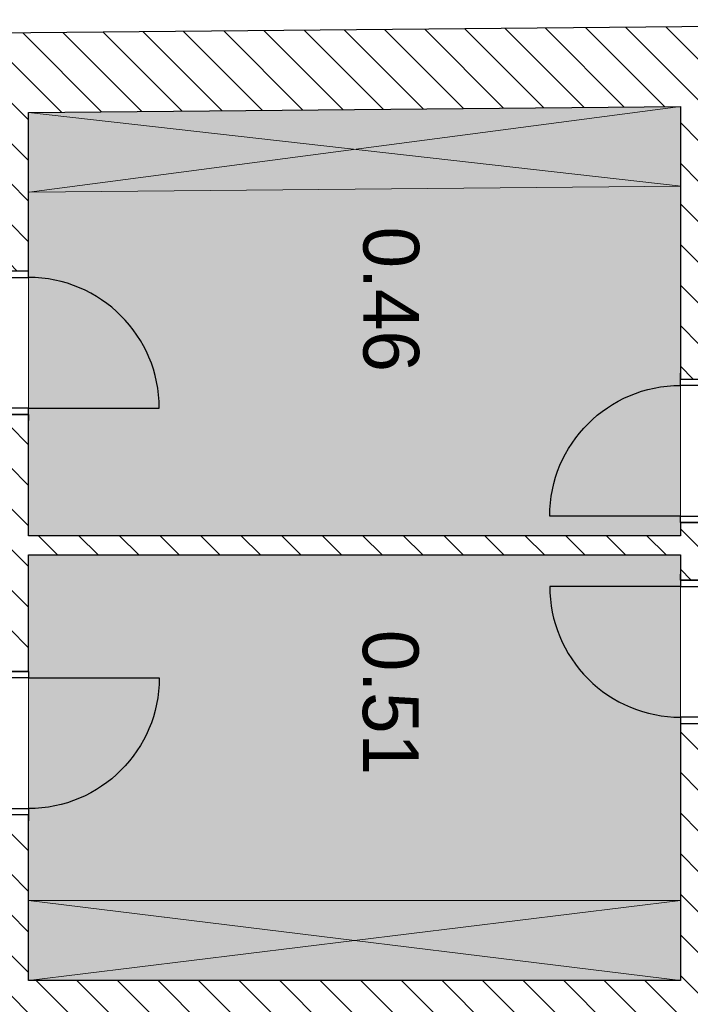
# Model space of a CAD drawing. Header units: millimetres. Extents: x -40063 to 512011, y 350190 to 687060.
# Tile 251 of 256: x 260257 to 264465, y 442857 to 449030. Entities that reach past the tile are written whole.
import ezdxf
from ezdxf.enums import TextEntityAlignment as Align

# ---------------------------------------------------------------- set-up
doc = ezdxf.new("R2010")
doc.units = ezdxf.units.MM
doc.layers.get('0').update_dxf_attribs({"color": 8})
doc.layers.add('Elementy Modelu - Strefy', color=8, linetype='Continuous')
doc.layers.add('Konstrukcja - Ściany zew', color=8, linetype='Continuous')
doc.styles.add('GENERATED_STYLE_2', font='txt')
doc.styles.get("Standard").update_dxf_attribs({"font": 'arial.ttf'})
pattern_1 = [(45, (2007650.3, -1666877.53), (-127.279217, 127.279217), [])]

# ---------------------------------------------------------------- blocks, each defined once
blk = doc.blocks.new('szatnia_0.46_87', base_point=(4415459.1, -2099926.9))
at = {"layer": 'Elementy Modelu - Strefy', "linetype": 'Continuous', "lineweight": 0}
blk.add_hatch(color=255, dxfattribs=at).paths.add_polyline_path([(4414177.5, -2098112.4), (4414215.4, -2102202.4), (4416869, -2102202.4), (4416869, -2098112.4)])
at = {"linetype": 'Continuous', "lineweight": 0, "flags": 1}
for tag in ['ROOM_NAME', 'ROOM_NUMBER', 'ROOM_AREA', 'ROOM_PERIM', 'ROOM_WALLS_SURF', 'ROOM_DOORS_SURF', 'ROOM_WINDS_SURF', 'ROOM_BASELEV', 'ROOM_HEIGHT', 'ROOM_NET_AREA', 'ROOM_REDUCED_AREA', 'ROOM_CALC_AREA', 'ROOM_VOLUME']:
    blk.add_attdef(tag, text='', height=200, dxfattribs=at).set_placement((4415459.1, -2099984), align=Align.BOTTOM_LEFT)
at = {"layer": 'Elementy Modelu - Strefy', "color": 5, "lineweight": 13, "insert": (4414930.4, -2099751.9), "char_height": 350, "attachment_point": 1, "style": 'GENERATED_STYLE_2'}
blk.add_mtext('{0.46}', dxfattribs=at)
blk = doc.blocks.new('szatnia_0.51_88', base_point=(4417903, -2099930.1))
at = {"layer": 'Elementy Modelu - Strefy', "linetype": 'Continuous', "lineweight": 0}
blk.add_hatch(color=255, dxfattribs=at).paths.add_polyline_path([(4416989, -2098112.4), (4416989, -2102202.4), (4419656, -2102202.4), (4419656, -2098112.4)])
at = {"linetype": 'Continuous', "lineweight": 0, "flags": 1}
for tag in ['ROOM_NAME', 'ROOM_NUMBER', 'ROOM_AREA', 'ROOM_PERIM', 'ROOM_WALLS_SURF', 'ROOM_DOORS_SURF', 'ROOM_WINDS_SURF', 'ROOM_BASELEV', 'ROOM_HEIGHT', 'ROOM_NET_AREA', 'ROOM_REDUCED_AREA', 'ROOM_CALC_AREA', 'ROOM_VOLUME']:
    blk.add_attdef(tag, text='', height=200, dxfattribs=at).set_placement((4417903, -2099987.3), align=Align.BOTTOM_LEFT)
at = {"layer": 'Elementy Modelu - Strefy', "color": 5, "lineweight": 13, "insert": (4417458.3, -2099755.1), "char_height": 350, "attachment_point": 1, "style": 'GENERATED_STYLE_2'}
blk.add_mtext('{0.51}', dxfattribs=at)
blk = doc.blocks.new('Ściana_216', base_point=(4419956, -2106912.4))
at = {"layer": 'Konstrukcja - Ściany zew', "linetype": 'Continuous'}
h = blk.add_hatch(dxfattribs=at)
h.set_pattern_fill('Bloczki_ceramiczne', color=256, style=0, pattern_type=2)
h.set_pattern_definition(pattern_1)
h.paths.add_polyline_path([(4419656, -2106912.4), (4419956, -2107412.4), (4419956, -2096992.4), (4419656, -2096992.4)])
at = {"layer": 'Konstrukcja - Ściany zew', "linetype": 'Continuous', "flags": 128}
blk.add_lwpolyline([(4419656, -2098112.4), (4419656, -2102202.4)], dxfattribs=at)
blk = doc.blocks.new('Ściana_218', base_point=(4413874.7, -2065378.5))
at = {"layer": 'Konstrukcja - Ściany zew', "linetype": 'Continuous'}
h = blk.add_hatch(dxfattribs=at)
h.set_pattern_fill('Bloczki_ceramiczne', color=256, style=0, pattern_type=2)
h.set_pattern_definition(pattern_1)
h.paths.add_polyline_path([(4413633.3, -2093335.7), (4413763.6, -2107412.4), (4414259, -2106912.4), (4414133.3, -2093331), (4413948.3, -2093332.8), (4413833.3, -2093333.8)])
at = {"layer": 'Konstrukcja - Ściany zew', "linetype": 'Continuous', "flags": 128}
for points in [[(4413633.3, -2093335.7), (4413763.6, -2107412.4)], [(4414215.4, -2102202.4), (4414177.5, -2098112.4)]]:
    blk.add_lwpolyline(points, dxfattribs=at)
blk = doc.blocks.new('Ściana_221', base_point=(4416989, -2106912.4))
at = {"layer": 'Konstrukcja - Ściany zew', "linetype": 'Continuous'}
h = blk.add_hatch(dxfattribs=at)
h.set_pattern_fill('Bloczki_ceramiczne', color=256, style=0, pattern_type=2)
h.set_pattern_definition(pattern_1)
h.paths.add_polyline_path([(4416869, -2102202.4), (4416989, -2102202.4), (4416989, -2098112.4), (4416869, -2098112.4)])
h = blk.add_hatch(dxfattribs=at)
h.set_pattern_fill('Bloczki_ceramiczne', color=256, style=0, pattern_type=2)
h.set_pattern_definition(pattern_1)
h.paths.add_polyline_path([(4416869, -2104922.4), (4416989, -2104922.4), (4416989, -2102322.4), (4416869, -2102322.4)])
h = blk.add_hatch(dxfattribs=at)
h.set_pattern_fill('Bloczki_ceramiczne', color=256, style=0, pattern_type=2)
h.set_pattern_definition(pattern_1)
h.paths.add_polyline_path([(4416869, -2106912.4), (4416989, -2106912.4), (4416989, -2105042.4), (4416869, -2105042.4)])
at = {"layer": 'Konstrukcja - Ściany zew', "linetype": 'Continuous', "flags": 128}
for points in [[(4416869, -2098112.4), (4416869, -2102202.4)], [(4416989, -2102202.4), (4416989, -2098112.4)], [(4416869, -2102322.4), (4416869, -2104922.4)], [(4416989, -2104922.4), (4416989, -2102322.4)], [(4416869, -2105042.4), (4416869, -2106912.4)], [(4416989, -2106912.4), (4416989, -2105042.4)]]:
    blk.add_lwpolyline(points, dxfattribs=at)
blk = doc.blocks.new('Drzwi 16_32')
at = {"layer": 'Konstrukcja - Ściany zew', "linetype": 'Continuous'}
for p, q in [((410, 0), (410, 820)), ((-450, 0), (-487, 0)), ((-410, 0), (-450, 0)), ((-450, 0), (-450, -115)), ((-450, 0), (-450, -115)), ((-410, -115), (-410, 0)), ((450, 0), (410, 0)), ((410, 0), (410, -115)), ((450, -115), (450, 0)), ((450, 0), (450, -115)), ((450, 0), (487, 0)), ((-450, -120), (-487, -120)), ((-450, -115), (-410, -115)), ((-450, -115), (-450, -120)), ((410, -115), (450, -115)), ((450, -115), (450, -120)), ((450, -120), (487, -120))]:
    blk.add_line(p, q, dxfattribs=at)
blk.add_arc((410, 0), 820, 90, 180, dxfattribs=at)
blk = doc.blocks.new('Drzwi 16_10')
at = {"layer": 'Konstrukcja - Ściany zew', "linetype": 'Continuous'}
for p, q in [((410, 0), (410, 820)), ((-450, 0), (-487, 0)), ((-410, 0), (-450, 0)), ((-450, 0), (-450, -115)), ((-450, 0), (-450, -115)), ((-410, -115), (-410, 0)), ((450, 0), (410, 0)), ((410, 0), (410, -115)), ((450, -115), (450, 0)), ((450, 0), (450, -115)), ((450, 0), (487, 0)), ((-450, -120), (-487, -120)), ((-450, -115), (-410, -115)), ((-450, -115), (-450, -120)), ((410, -115), (450, -115)), ((450, -115), (450, -120)), ((450, -120), (487, -120))]:
    blk.add_line(p, q, dxfattribs=at)
blk.add_arc((410, 0), 820, 90, 180, dxfattribs=at)
blk = doc.blocks.new('Ściana_223', base_point=(4414216.5, -2102322.4))
at = {"layer": 'Konstrukcja - Ściany zew', "linetype": 'Continuous'}
h = blk.add_hatch(dxfattribs=at)
h.set_pattern_fill('Bloczki_ceramiczne', color=256, style=0, pattern_type=2)
h.set_pattern_definition(pattern_1)
h.paths.add_polyline_path([(4414215.4, -2102202.4), (4414216.5, -2102322.4), (4415209, -2102322.4), (4415209, -2102317.4), (4415209, -2102202.4)])
h = blk.add_hatch(dxfattribs=at)
h.set_pattern_fill('Bloczki_ceramiczne', color=256, style=0, pattern_type=2)
h.set_pattern_definition(pattern_1)
h.paths.add_polyline_path([(4416109, -2102322.4), (4417719, -2102322.4), (4417719, -2102317.4), (4417719, -2102202.4), (4416109, -2102202.4), (4416109, -2102317.4)])
h = blk.add_hatch(dxfattribs=at)
h.set_pattern_fill('Bloczki_ceramiczne', color=256, style=0, pattern_type=2)
h.set_pattern_definition(pattern_1)
h.paths.add_polyline_path([(4419656, -2102202.4), (4418619, -2102202.4), (4418619, -2102317.4), (4418619, -2102322.4), (4419656, -2102322.4)])
for p, q in [((4415209, -2102202.4), (4415172, -2102202.4)), ((4415209, -2102202.4), (4415209, -2102317.4)), ((4416109, -2102202.4), (4416146, -2102202.4)), ((4416109, -2102202.4), (4416109, -2102317.4)), ((4417719, -2102202.4), (4417682, -2102202.4)), ((4417719, -2102202.4), (4417719, -2102317.4)), ((4418619, -2102202.4), (4418656, -2102202.4)), ((4418619, -2102202.4), (4418619, -2102317.4)), ((4415209, -2102322.4), (4415172, -2102322.4)), ((4415209, -2102317.4), (4415209, -2102322.4)), ((4416109, -2102317.4), (4416109, -2102322.4)), ((4416109, -2102322.4), (4416146, -2102322.4)), ((4417719, -2102322.4), (4417682, -2102322.4)), ((4417719, -2102317.4), (4417719, -2102322.4)), ((4418619, -2102317.4), (4418619, -2102322.4)), ((4418619, -2102322.4), (4418656, -2102322.4))]:
    blk.add_line(p, q, dxfattribs=at)
at = {"layer": 'Konstrukcja - Ściany zew', "linetype": 'Continuous', "flags": 128}
for points in [[(4415209, -2102202.4), (4414215.4, -2102202.4)], [(4416869, -2102202.4), (4416109, -2102202.4)], [(4417719, -2102202.4), (4416989, -2102202.4)], [(4419656, -2102202.4), (4418619, -2102202.4)], [(4414216.5, -2102322.4), (4415209, -2102322.4)], [(4416109, -2102322.4), (4416869, -2102322.4)], [(4416989, -2102322.4), (4417719, -2102322.4)], [(4418619, -2102322.4), (4419656, -2102322.4)]]:
    blk.add_lwpolyline(points, dxfattribs=at)
at = {"layer": 'Konstrukcja - Ściany zew', "linetype": 'Continuous', "zscale": 1000}
blk.add_blockref('Drzwi 16_10', (4415659, -2102202.4), dxfattribs=at)
at = {"layer": 'Konstrukcja - Ściany zew', "linetype": 'Continuous', "xscale": -1, "zscale": 1000}
blk.add_blockref('Drzwi 16_32', (4418169, -2102202.4), dxfattribs=at)
blk = doc.blocks.new('Drzwi 16_33')
at = {"layer": 'Konstrukcja - Ściany zew', "linetype": 'Continuous'}
for p, q in [((410, 0), (410, 820)), ((-450, 0), (-487, 0)), ((-410, 0), (-450, 0)), ((-450, 0), (-450, -115)), ((-450, 0), (-450, -115)), ((-410, -115), (-410, 0)), ((450, 0), (410, 0)), ((410, 0), (410, -115)), ((450, -115), (450, 0)), ((450, 0), (450, -115)), ((450, 0), (487, 0)), ((-450, -120), (-487, -120)), ((-450, -115), (-410, -115)), ((-450, -115), (-450, -120)), ((410, -115), (450, -115)), ((450, -115), (450, -120)), ((450, -120), (487, -120))]:
    blk.add_line(p, q, dxfattribs=at)
blk.add_arc((410, 0), 820, 90, 180, dxfattribs=at)
blk = doc.blocks.new('Drzwi 16_34')
at = {"layer": 'Konstrukcja - Ściany zew', "linetype": 'Continuous'}
for p, q in [((410, 0), (410, 820)), ((-450, 0), (-487, 0)), ((-410, 0), (-450, 0)), ((-450, 0), (-450, -115)), ((-450, 0), (-450, -115)), ((-410, -115), (-410, 0)), ((450, 0), (410, 0)), ((410, 0), (410, -115)), ((450, -115), (450, 0)), ((450, 0), (450, -115)), ((450, 0), (487, 0)), ((-450, -120), (-487, -120)), ((-450, -115), (-410, -115)), ((-450, -115), (-450, -120)), ((410, -115), (450, -115)), ((450, -115), (450, -120)), ((450, -120), (487, -120))]:
    blk.add_line(p, q, dxfattribs=at)
blk.add_arc((410, 0), 820, 90, 180, dxfattribs=at)
blk = doc.blocks.new('Ściana_224', base_point=(4414177.5, -2098112.4))
at = {"layer": 'Konstrukcja - Ściany zew', "linetype": 'Continuous'}
h = blk.add_hatch(dxfattribs=at)
h.set_pattern_fill('Bloczki_ceramiczne', color=256, style=0, pattern_type=2)
h.set_pattern_definition(pattern_1)
h.paths.add_polyline_path([(4414176.4, -2097992.4), (4414177.5, -2098112.4), (4415886, -2098112.4), (4415886, -2097997.4), (4415886, -2097992.4)])
h = blk.add_hatch(dxfattribs=at)
h.set_pattern_fill('Bloczki_ceramiczne', color=256, style=0, pattern_type=2)
h.set_pattern_definition(pattern_1)
h.paths.add_polyline_path([(4416786, -2097997.4), (4416786, -2098112.4), (4417146, -2098112.4), (4417146, -2097997.4), (4417146, -2097992.4), (4416786, -2097992.4)])
h = blk.add_hatch(dxfattribs=at)
h.set_pattern_fill('Bloczki_ceramiczne', color=256, style=0, pattern_type=2)
h.set_pattern_definition(pattern_1)
h.paths.add_polyline_path([(4419656, -2097992.4), (4418046, -2097992.4), (4418046, -2097997.4), (4418046, -2098112.4), (4419656, -2098112.4)])
for p, q in [((4415886, -2097992.4), (4415849, -2097992.4)), ((4415886, -2097997.4), (4415886, -2097992.4)), ((4415886, -2098112.4), (4415886, -2097997.4)), ((4416786, -2097992.4), (4416823, -2097992.4)), ((4416786, -2097997.4), (4416786, -2097992.4)), ((4416786, -2098112.4), (4416786, -2097997.4)), ((4417146, -2097992.4), (4417109, -2097992.4)), ((4417146, -2097997.4), (4417146, -2097992.4)), ((4417146, -2098112.4), (4417146, -2097997.4)), ((4418046, -2097992.4), (4418083, -2097992.4)), ((4418046, -2097997.4), (4418046, -2097992.4)), ((4418046, -2098112.4), (4418046, -2097997.4)), ((4415886, -2098112.4), (4415849, -2098112.4)), ((4416786, -2098112.4), (4416823, -2098112.4)), ((4417146, -2098112.4), (4417109, -2098112.4)), ((4418046, -2098112.4), (4418083, -2098112.4))]:
    blk.add_line(p, q, dxfattribs=at)
at = {"layer": 'Konstrukcja - Ściany zew', "linetype": 'Continuous', "flags": 128}
for points in [[(4415606.8, -2097992.4), (4414176.4, -2097992.4)], [(4415886, -2097992.4), (4415709.6, -2097992.4)], [(4417146, -2097992.4), (4416786, -2097992.4)], [(4419656, -2097992.4), (4418046, -2097992.4)], [(4414177.5, -2098112.4), (4415886, -2098112.4)], [(4416786, -2098112.4), (4416869, -2098112.4)], [(4416989, -2098112.4), (4417146, -2098112.4)], [(4418046, -2098112.4), (4419656, -2098112.4)]]:
    blk.add_lwpolyline(points, dxfattribs=at)
at = {"layer": 'Konstrukcja - Ściany zew', "linetype": 'Continuous', "xscale": -1, "zscale": 1000, "rotation": 180}
blk.add_blockref('Drzwi 16_34', (4416336, -2098112.4), dxfattribs=at)
at = {"layer": 'Konstrukcja - Ściany zew', "linetype": 'Continuous', "zscale": 1000, "rotation": 180}
blk.add_blockref('Drzwi 16_33', (4417596, -2098112.4), dxfattribs=at)

msp = doc.modelspace()

# ---------------------------------------------------------------- linework, layer by layer
at = {"layer": 'Elementy Modelu - Strefy', "color": 255, "linetype": 'Continuous', "lineweight": 0, "flags": 128}
for points in [[(264402.66241, 448485.53174), (264402.66241, 445794.04899), (260312.66241, 445794.04899), (260312.66241, 448447.68676)], [(264402.66241, 445674.04899), (260312.66241, 445674.04899), (260312.66241, 443007.06431), (264402.66241, 443007.06431)]]:
    msp.add_lwpolyline(points, close=True, dxfattribs=at)
at = {"layer": 'Konstrukcja - Ściany zew', "color": 251, "linetype": 'Continuous', "lineweight": 13}
for p, q in [((264407.11366, 447985.55153), (260312.66241, 448447.68676)), ((260317.28873, 447947.70816), (264402.48733, 448485.53012)), ((260317.28873, 447947.70816), (264407.11366, 447985.55153)), ((260312.66241, 443507.06431), (264402.66241, 443507.06431)), ((264402.66241, 443507.06431), (260312.66241, 443007.06431)), ((260312.66241, 443507.06431), (264402.66241, 443007.06431))]:
    msp.add_line(p, q, dxfattribs=at)

# ---------------------------------------------------------------- block references
at = {"layer": 'Elementy Modelu - Strefy', "color": 5, "linetype": 'Continuous', "lineweight": 13, "rotation": 270}
for name, p in [('szatnia_0.46_87', (262588.20347, 447203.96439)), ('szatnia_0.51_88', (262584.98367, 444760.04579))]:
    msp.add_blockref(name, p, dxfattribs=at)
at = {"layer": 'Konstrukcja - Ściany zew', "rotation": 270}
for name, p in [('Ściana_218', (297136.6045, 448788.42063)), ('Ściana_223', (260192.66241, 448446.57536)), ('Ściana_224', (264402.66241, 448485.53174)), ('Ściana_221', (255602.66241, 445674.04899)), ('Ściana_216', (255602.66241, 442707.06431))]:
    msp.add_blockref(name, p, dxfattribs=at)

doc.saveas('drawing.dxf')
